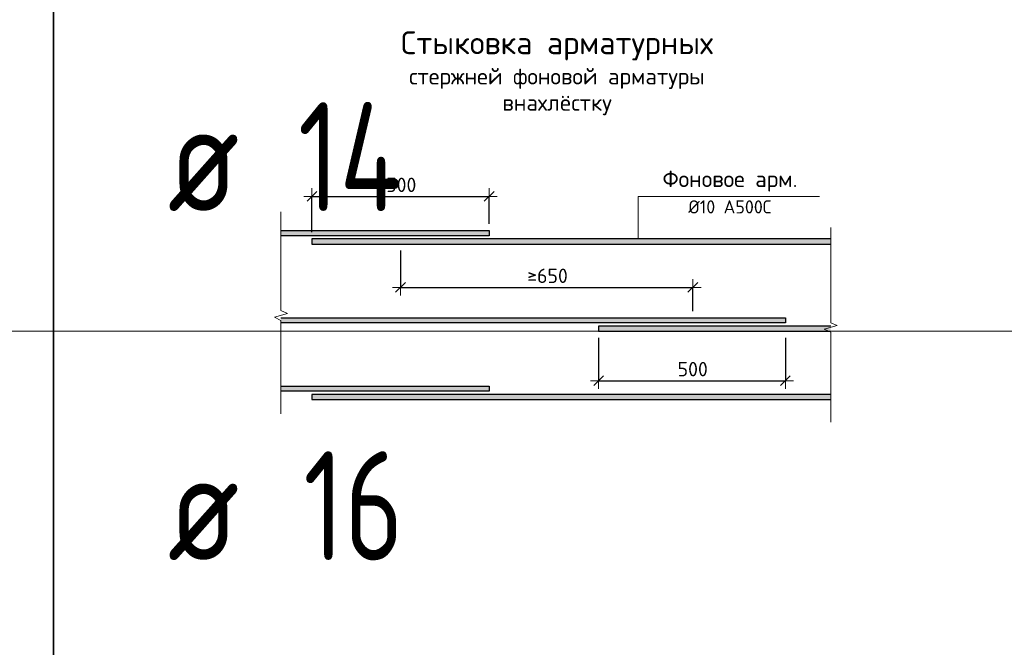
# Model space of a CAD drawing. Header units: metres. Extents: x -38 to 107, y -15 to 21.
# Tile 83 of 89: x 75.34 to 77.6, y 6.15 to 7.59. Entities that reach past the tile are written whole.
import ezdxf

# ---------------------------------------------------------------- set-up
doc = ezdxf.new("R2010")
doc.units = ezdxf.units.M
doc.header["$PDMODE"] = 65
doc.layers.add('XR$4$Арм.стержн.ниж.зоны Х', color=7, linetype='Continuous', lineweight=35, true_color=0xc600c6)
doc.layers.add('XR$4$Размерная линия_ общее', color=7, linetype='Continuous', lineweight=13)
doc.styles.add('ISOCPEUR', font='txt')
doc.dimstyles.new('DIMSTYLE_10', dxfattribs={"dimtxt": 0.033, "dimasz": 0.0375, "dimexe": 0, "dimexo": 0, "dimgap": 0.0165, "dimtad": 2, "dimdec": 0, "dimlfac": 1000, "dimrnd": 1, "dimzin": 12, "dimdsep": 46, "dimtxsty": 'ISOCPEUR', "dimblk1": 'ALL_ML_STRICH', "dimblk2": 'ALL_ML_STRICH', "dimsah": 1, "dimcen": 0, "dimclrd": 7, "dimclre": 256, "dimclrt": 7, "dimadec": 0, "dimazin": 0, "dimtfac": 1, "dimtdec": 0, "dimtix": 1, "dimtmove": 2, "dimatfit": 3, "dimfxl": 0, "dimtzin": 0, "dimlwd": 0, "dimlwe": -3, "dimarcsym": 0})
doc.dimstyles.new('DIMSTYLE_11', dxfattribs={"dimtxt": 0.033, "dimasz": 0.0375, "dimexe": 0, "dimexo": 0, "dimgap": 0.0165, "dimtad": 2, "dimdec": 0, "dimlfac": 1000, "dimrnd": 1, "dimzin": 12, "dimdsep": 46, "dimtxsty": 'ISOCPEUR', "dimblk1": 'ALL_ML_STRICH', "dimblk2": 'ALL_ML_STRICH', "dimsah": 1, "dimcen": 0, "dimclrd": 7, "dimclre": 256, "dimclrt": 7, "dimadec": 0, "dimazin": 0, "dimtfac": 1, "dimtdec": 0, "dimtix": 1, "dimtmove": 2, "dimatfit": 3, "dimfxl": 0, "dimtzin": 0, "dimlwd": 0, "dimlwe": -3, "dimarcsym": 0})
doc.dimstyles.new('DIMSTYLE_12', dxfattribs={"dimtxt": 0.033, "dimasz": 0.0375, "dimexe": 0, "dimexo": 0, "dimgap": 0.0165, "dimtad": 2, "dimdec": 0, "dimlfac": 1000, "dimrnd": 1, "dimzin": 12, "dimdsep": 46, "dimtxsty": 'ISOCPEUR', "dimblk1": 'ALL_ML_STRICH', "dimblk2": 'ALL_ML_STRICH', "dimsah": 1, "dimcen": 0, "dimclrd": 7, "dimclre": 256, "dimclrt": 7, "dimadec": 0, "dimazin": 0, "dimtfac": 1, "dimtdec": 0, "dimtix": 1, "dimtmove": 2, "dimatfit": 3, "dimfxl": 0, "dimtzin": 0, "dimlwd": 0, "dimlwe": -3, "dimarcsym": 0})

# ---------------------------------------------------------------- blocks, each defined once
blk = doc.blocks.new('ALL_ML_STRICH')
at = {"color": 0, "linetype": 'ByBlock', "lineweight": -2}
for p, q in [((-1, 0), (0.5, 0)), ((-0.3, -0.3), (0.3, 0.3)), ((0, -0.5), (0, 0.5))]:
    blk.add_line(p, q, dxfattribs=at)
blk = doc.blocks.new('*D396')
at = {"layer": 'DEFPOINTS', "color": 7, "linetype": 'Continuous', "lineweight": 13, "transparency": 33554687}
for p in [(76.0122, 7.1808), (76.4182, 7.1027), (76.0122, 7.0837)]:
    blk.add_point(p, dxfattribs=at)
at = {"layer": 'XR$4$Размерная линия_ общее', "color": 253, "linetype": 'Continuous', "lineweight": -2, "true_color": 0xa0a0a0, "transparency": 33554687}
for p, q in [((76.0122, 7.0987), (76.0122, 7.1808)), ((76.4182, 7.1177), (76.4182, 7.1808))]:
    blk.add_line(p, q, dxfattribs=at)
at = {"layer": 'XR$4$Размерная линия_ общее', "color": 7, "linetype": 'Continuous', "lineweight": -2, "transparency": 33554687}
blk.add_line((76.0122, 7.1808), (76.4182, 7.1808), dxfattribs=at)
at = {"layer": 'XR$4$Размерная линия_ общее', "color": 7, "linetype": 'Continuous', "lineweight": 13, "transparency": 33554687, "xscale": 0.0375, "yscale": 0.0375, "zscale": 0.0375, "rotation": 180}
blk.add_blockref('ALL_ML_STRICH', (76.0122, 7.1808), dxfattribs=at)
at = {"layer": 'XR$4$Размерная линия_ общее', "color": 7, "linetype": 'Continuous', "lineweight": 13, "transparency": 33554687, "xscale": 0.0375, "yscale": 0.0375, "zscale": 0.0375}
blk.add_blockref('ALL_ML_STRICH', (76.4182, 7.1808), dxfattribs=at)
at = {"layer": 'XR$4$Размерная линия_ общее', "color": 7, "linetype": 'Continuous', "lineweight": 13, "transparency": 33554687, "insert": (76.1822, 7.2238), "char_height": 0.033, "width": 0.00165, "attachment_point": 1, "line_spacing_factor": 0.60241, "style": 'ISOCPEUR'}
blk.add_mtext('500', dxfattribs=at)
blk = doc.blocks.new('*D397')
at = {"layer": 'DEFPOINTS', "color": 7, "linetype": 'Continuous', "lineweight": 13, "transparency": 33554687}
for p in [(76.2152, 7.0717), (76.2152, 6.9723), (76.8852, 6.9027)]:
    blk.add_point(p, dxfattribs=at)
at = {"layer": 'XR$4$Размерная линия_ общее', "color": 253, "linetype": 'Continuous', "lineweight": -2, "true_color": 0xa0a0a0, "transparency": 33554687}
for p, q in [((76.2152, 7.0567), (76.2152, 6.9723)), ((76.8852, 6.9177), (76.8852, 6.9723))]:
    blk.add_line(p, q, dxfattribs=at)
at = {"layer": 'XR$4$Размерная линия_ общее', "color": 7, "linetype": 'Continuous', "lineweight": -2, "transparency": 33554687}
blk.add_line((76.2152, 6.9723), (76.8852, 6.9723), dxfattribs=at)
at = {"layer": 'XR$4$Размерная линия_ общее', "color": 7, "linetype": 'Continuous', "lineweight": 13, "transparency": 33554687, "xscale": 0.0375, "yscale": 0.0375, "zscale": 0.0375, "rotation": 180}
blk.add_blockref('ALL_ML_STRICH', (76.2152, 6.9723), dxfattribs=at)
at = {"layer": 'XR$4$Размерная линия_ общее', "color": 7, "linetype": 'Continuous', "lineweight": 13, "transparency": 33554687, "xscale": 0.0375, "yscale": 0.0375, "zscale": 0.0375}
blk.add_blockref('ALL_ML_STRICH', (76.8852, 6.9723), dxfattribs=at)
at = {"layer": 'XR$4$Размерная линия_ общее', "color": 7, "linetype": 'Continuous', "lineweight": 13, "transparency": 33554687, "insert": (76.5056, 7.0153), "char_height": 0.033, "width": 0.00165, "attachment_point": 1, "line_spacing_factor": 0.60241, "style": 'ISOCPEUR'}
blk.add_mtext('≥650', dxfattribs=at)
blk = doc.blocks.new('*D398')
at = {"layer": 'DEFPOINTS', "color": 7, "linetype": 'Continuous', "lineweight": 13, "transparency": 33554687}
for p in [(76.6692, 6.8717), (77.0972, 6.8717), (76.6692, 6.7584)]:
    blk.add_point(p, dxfattribs=at)
at = {"layer": 'XR$4$Размерная линия_ общее', "color": 253, "linetype": 'Continuous', "lineweight": -2, "true_color": 0xa0a0a0, "transparency": 33554687}
for p, q in [((76.6692, 6.8567), (76.6692, 6.7584)), ((77.0972, 6.8567), (77.0972, 6.7584))]:
    blk.add_line(p, q, dxfattribs=at)
at = {"layer": 'XR$4$Размерная линия_ общее', "color": 7, "linetype": 'Continuous', "lineweight": -2, "transparency": 33554687}
blk.add_line((76.6692, 6.7584), (77.0972, 6.7584), dxfattribs=at)
at = {"layer": 'XR$4$Размерная линия_ общее', "color": 7, "linetype": 'Continuous', "lineweight": 13, "transparency": 33554687, "xscale": 0.0375, "yscale": 0.0375, "zscale": 0.0375, "rotation": 180}
blk.add_blockref('ALL_ML_STRICH', (76.6692, 6.7584), dxfattribs=at)
at = {"layer": 'XR$4$Размерная линия_ общее', "color": 7, "linetype": 'Continuous', "lineweight": 13, "transparency": 33554687, "xscale": 0.0375, "yscale": 0.0375, "zscale": 0.0375}
blk.add_blockref('ALL_ML_STRICH', (77.0972, 6.7584), dxfattribs=at)
at = {"layer": 'XR$4$Размерная линия_ общее', "color": 7, "linetype": 'Continuous', "lineweight": 13, "transparency": 33554687, "insert": (76.8502, 6.8014), "char_height": 0.033, "width": 0.00165, "attachment_point": 1, "line_spacing_factor": 0.60241, "style": 'ISOCPEUR'}
blk.add_mtext('500', dxfattribs=at)
blk = doc.blocks.new('ЭЛЕМЕНТ_УЗОРА_1')
at = {"color": 7, "linetype": 'Continuous', "lineweight": 13, "transparency": 33554687}
blk.add_line((75.9412, 6.6827), (75.9412, 6.6827), dxfattribs=at)
blk.add_lwpolyline([(75.9412, 7.1452), (75.9412, 6.919), (75.9562, 6.9126), (75.9262, 6.9038), (75.9412, 6.8964), (75.9412, 6.6827)], dxfattribs=at)
blk = doc.blocks.new('ЭЛЕМЕНТ_УЗОРА_2')
at = {"color": 7, "linetype": 'Continuous', "lineweight": 13, "transparency": 33554687}
blk.add_line((77.2012, 6.6637), (77.2012, 6.6637), dxfattribs=at)
blk.add_lwpolyline([(77.2012, 7.1092), (77.2012, 6.8913), (77.2162, 6.8851), (77.1862, 6.8766), (77.2012, 6.8695), (77.2012, 6.6637)], dxfattribs=at)

msp = doc.modelspace()

# ---------------------------------------------------------------- hatches: boundary and pattern name
at = {"linetype": 'Continuous', "lineweight": 13, "true_color": 0xc8c8c8, "transparency": 33554687}
for points in [[(75.9412, 7.0907), (76.4182, 7.0907), (76.4182, 7.1027), (75.9412, 7.1027)], [(76.0122, 7.0837), (76.0122, 7.0717), (77.2012, 7.0717), (77.2012, 7.0837)], [(75.9412, 6.8907), (77.0972, 6.8907), (77.0972, 6.9027), (75.9412, 6.9027)], [(76.6692, 6.8837), (76.6692, 6.8717), (77.2012, 6.8717), (77.2012, 6.8837)], [(75.9412, 6.7341), (76.4182, 6.7341), (76.4182, 6.7461), (75.9412, 6.7461)], [(76.0122, 6.7271), (76.0122, 6.7151), (77.2012, 6.7151), (77.2012, 6.7271)]]:
    msp.add_hatch(color=9, dxfattribs=at).paths.add_polyline_path(points)

# ---------------------------------------------------------------- linework, layer by layer
at = {"color": 7, "linetype": 'Continuous', "lineweight": 35, "transparency": 33554687}
for p, q in [((75.4198, 7.6717), (75.4198, 6.8717)), ((75.4198, 6.8717), (75.4198, 6.0717))]:
    msp.add_line(p, q, dxfattribs=at)
at = {"color": 7, "linetype": 'Continuous', "lineweight": 13, "transparency": 33554687}
msp.add_line((86.4198, 6.8717), (67.9198, 6.8717), dxfattribs=at)
msp.add_lwpolyline([(76.7597, 7.0837), (76.7597, 7.1808), (77.1752, 7.1808)], dxfattribs=at)
at = {"layer": 'XR$4$Арм.стержн.ниж.зоны Х', "color": 7, "linetype": 'Continuous', "lineweight": 25, "transparency": 33554687}
for points in [[(75.9412, 7.1027), (76.4182, 7.1027), (76.4182, 7.0907), (75.9412, 7.0907)], [(77.2012, 7.0837), (76.0122, 7.0837), (76.0122, 7.0717), (77.2012, 7.0717)], [(75.9412, 6.9027), (77.0972, 6.9027), (77.0972, 6.8907), (75.9412, 6.8907)], [(77.2012, 6.8837), (76.6692, 6.8837), (76.6692, 6.8717), (77.2012, 6.8717)], [(75.9412, 6.7461), (76.4182, 6.7461), (76.4182, 6.7341), (75.9412, 6.7341)], [(77.2012, 6.7271), (76.0122, 6.7271), (76.0122, 6.7151), (77.2012, 6.7151)]]:
    msp.add_lwpolyline(points, dxfattribs=at)

# ---------------------------------------------------------------- block references
at = {"color": 7, "linetype": 'Continuous', "lineweight": 13, "transparency": 33554687}
for name in ['ЭЛЕМЕНТ_УЗОРА_1', 'ЭЛЕМЕНТ_УЗОРА_2']:
    msp.add_blockref(name, (0, 0), dxfattribs=at)

# ---------------------------------------------------------------- texts
at = {"color": 7, "linetype": 'Continuous', "lineweight": 13, "transparency": 33554687, "attachment_point": 2}
for s, insert, char_height, width, line_spacing_factor in [('\\A1;{\\fISOCPEUR|i0|b0;\\H0.052500;\\W1.000000;\\C7;Стыковка арматурных}\\P{\\fISOCPEUR|i0|b0;\\H0.037500;\\W1.000000;\\C7;стержней фоновой арматуры}\\P{\\fISOCPEUR|i0|b0;\\H0.037500;\\W1.000000;\\C7;внахлёстку}\\P', (76.5737, 7.5592), 0.0525, 0.938044, 0.963855), ('\\A1;{\\fISOCPEUR|i0|b0;\\H0.037500;\\W1.000000;\\C7;Фоновое арм.}\\P{\\fISOCPEUR|i0|b0;\\H0.030000;\\W1.000000;\\C7;Ø10 А500С}\\P', (76.9702, 7.2396), 0.0375, 0.328781, 1.084337)]:
    msp.add_mtext(s, dxfattribs=dict(at, insert=insert, char_height=char_height, width=width, line_spacing_factor=line_spacing_factor))
at = {"color": 7, "linetype": 'Continuous', "lineweight": 35, "transparency": 33554687, "char_height": 0.25, "attachment_point": 7, "style": 'ISOCPEUR'}
for s, insert, width in [('\\W0.76;14', (75.98, 7.1467), 0.420468), ('\\W0.82;ø', (75.6817, 7.1467), 0.327205), ('\\W0.75;16', (75.9925, 6.3467), 0.393567), ('\\W0.82;ø', (75.6817, 6.3467), 0.327205)]:
    msp.add_mtext(s, dxfattribs=dict(at, insert=insert, width=width))

# ---------------------------------------------------------------- dimensions: what is measured, and where the dimension line sits
at = {"layer": 'XR$4$Размерная линия_ общее', "color": 7, "linetype": 'Continuous', "lineweight": 13, "transparency": 33554687}
for base, p1, p2, text, dimstyle, override, picture, middle in [((76.4182, 7.1808), (76.0122, 7.0987), (76.4182, 7.1177), '500', 'DIMSTYLE_10', {"dimpost": '<>', "dimclrd": 7, "dimclre": 253, "dimclrt": 7, "dimlwd": 0, "dimlwe": 65533}, '*D396', (76.2152, 7.1973)), ((76.8852, 6.9723), (76.2152, 7.0567), (76.8852, 6.9177), '≥650', 'DIMSTYLE_11', {"dimpost": '≥<>', "dimclrd": 7, "dimclre": 253, "dimclrt": 7, "dimlwd": 0, "dimlwe": 65533}, '*D397', (76.5502, 6.9888)), ((77.0972, 6.7584), (76.6692, 6.8567), (77.0972, 6.8567), '500', 'DIMSTYLE_12', {"dimpost": '<>', "dimclrd": 7, "dimclre": 253, "dimclrt": 7, "dimlwd": 0, "dimlwe": 65533}, '*D398', (76.8832, 6.7749))]:
    dim = msp.add_linear_dim(base=base, p1=p1, p2=p2, text=text, dimstyle=dimstyle, override=override, dxfattribs=at)
    dim.commit()
    dim.dimension.update_dxf_attribs({"geometry": picture, "text_midpoint": middle, "dimtype": 160})

doc.saveas('drawing.dxf')
